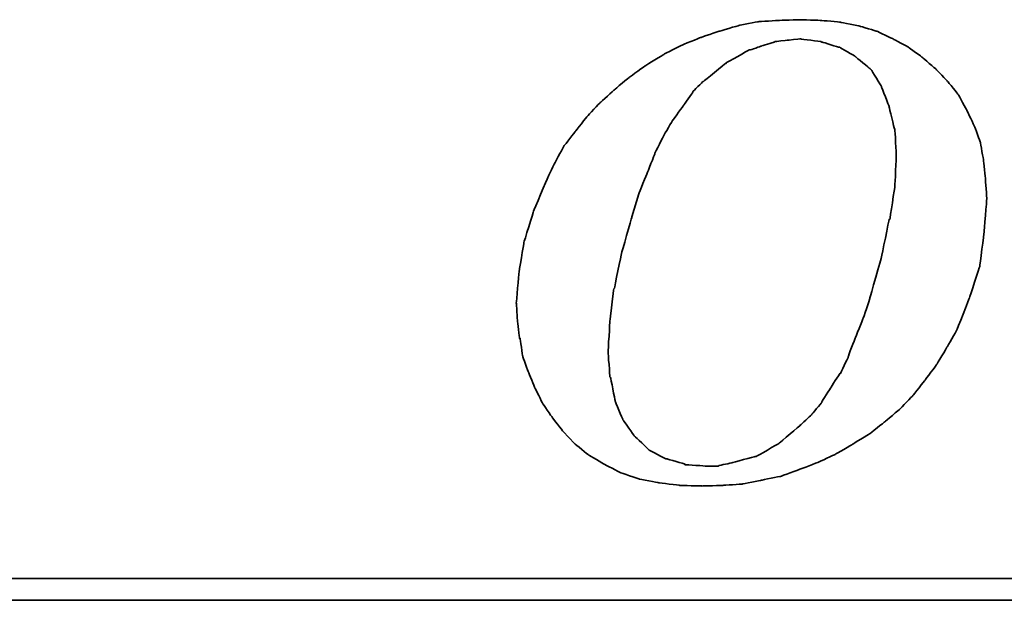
# Model space of a CAD drawing. Header units: millimetres. Extents: x 153 to 532, y -15 to 104.
# Tile 33 of 50: x 411.72 to 417.48, y 22.88 to 26.27. Entities that reach past the tile are written whole.
import ezdxf

# ---------------------------------------------------------------- set-up
doc = ezdxf.new("R2010")
doc.units = ezdxf.units.MM
doc.header["$LTSCALE"] = 0.1
doc.layers.add('DIM', color=4, linetype='CONTINUOUS')
doc.layers.add('layer 1', color=7, linetype='CONTINUOUS')

# ---------------------------------------------------------------- blocks, each defined once
blk = doc.blocks.new('TBI MOTION logo(完整正式版)')
at = {"layer": 'layer 1', "color": 22, "lineweight": 35}
for points, knots in [([(-11.34375, -6.98375), (-11.34375, -6.98375), (-10.91375, -7.43875), (-10.91375, -7.43875), (-10.91375, -7.43875), (-10.91375, -7.43875), (-10.38625, -7.87125), (-10.38625, -7.87125), (-10.38625, -7.87125), (-10.38625, -7.87125), (-9.81125, -8.20375), (-9.81125, -8.20375), (-9.81125, -8.20375), (-9.81125, -8.20375), (-9.21125, -8.51875), (-9.21125, -8.51875), (-9.21125, -8.51875), (-9.21125, -8.51875), (-8.51625, -8.75875), (-8.51625, -8.75875), (-8.51625, -8.75875), (-8.51625, -8.75875), (-7.77125, -8.90375), (-7.77125, -8.90375), (-7.77125, -8.90375), (-7.77125, -8.90375), (-6.97875, -8.99875), (-6.97875, -8.99875), (-6.97875, -8.99875), (-6.97875, -8.99875), (-6.14125, -9.02375), (-6.14125, -9.02375), (-6.14125, -9.02375), (-6.14125, -9.02375), (-5.37125, -8.99875), (-5.37125, -8.99875), (-5.37125, -8.99875), (-5.37125, -8.99875), (-4.65375, -8.94875), (-4.65375, -8.94875), (-4.65375, -8.94875), (-4.65375, -8.94875), (-3.93375, -8.80625), (-3.93375, -8.80625), (-3.93375, -8.80625), (-3.93375, -8.80625), (-3.21375, -8.66375), (-3.21375, -8.66375), (-3.21375, -8.66375), (-3.21375, -8.66375), (-2.49375, -8.39875), (-2.49375, -8.39875), (-2.49375, -8.39875), (-2.49375, -8.39875), (-1.79875, -8.13375), (-1.79875, -8.13375), (-1.79875, -8.13375), (-1.79875, -8.13375), (-1.17375, -7.84375), (-1.17375, -7.84375), (-1.17375, -7.84375), (-1.17375, -7.84375), (-0.52375, -7.46375), (-0.52375, -7.46375), (-0.52375, -7.46375), (-0.52375, -7.46375), (0.10124, -7.07875), (0.10124, -7.07875), (0.10124, -7.07875), (0.10124, -7.07875), (0.67625, -6.62375), (0.67625, -6.62375), (0.67625, -6.62375), (0.67625, -6.62375), (1.24874, -6.14375), (1.24874, -6.14375), (1.24874, -6.14375), (1.24874, -6.14375), (1.72874, -5.64125), (1.72874, -5.64125), (1.72874, -5.64125), (1.72874, -5.64125), (2.18624, -5.06375), (2.18624, -5.06375), (2.18624, -5.06375), (2.18624, -5.06375), (2.61625, -4.48874), (2.61625, -4.48874), (2.61625, -4.48874), (2.61625, -4.48874), (3.00125, -3.83874), (3.00125, -3.83874), (3.00125, -3.83874), (3.00125, -3.83874), (3.36124, -3.21374), (3.36124, -3.21374), (3.36124, -3.21374), (3.36124, -3.21374), (3.84374, -1.99125), (3.84374, -1.99125), (3.84374, -1.99125), (3.84374, -1.99125), (4.22625, -0.81875), (4.22625, -0.81875), (4.22625, -0.81875), (4.22625, -0.81875), (4.39125, 0.45624), (4.39125, 0.45624), (4.39125, 0.45624), (4.39125, 0.45624), (4.48874, 1.70124), (4.48874, 1.70124), (4.48874, 1.70124), (4.48874, 1.70124), (4.43874, 2.44625), (4.43874, 2.44625), (4.43874, 2.44625), (4.43874, 2.44625), (4.36874, 3.14125), (4.36874, 3.14125), (4.36874, 3.14125), (4.36874, 3.14125), (4.25125, 3.81125), (4.25125, 3.81125), (4.25125, 3.81125), (4.25125, 3.81125), (4.03124, 4.41125), (4.03124, 4.41125), (4.03124, 4.41125), (4.03124, 4.41125), (3.74374, 5.01125), (3.74374, 5.01125), (3.74374, 5.01125), (3.74374, 5.01125), (3.43124, 5.58875), (3.43124, 5.58875), (3.43124, 5.58875), (3.43124, 5.58875), (3.02625, 6.09125), (3.02625, 6.09125), (3.02625, 6.09125), (3.02625, 6.09125), (2.59374, 6.54875), (2.59374, 6.54875), (2.59374, 6.54875), (2.59374, 6.54875), (2.09124, 6.98125), (2.09124, 6.98125), (2.09124, 6.98125), (2.09124, 6.98125), (1.56124, 7.36625), (1.56124, 7.36625), (1.56124, 7.36625), (1.56124, 7.36625), (0.98624, 7.67625), (0.98624, 7.67625), (0.98624, 7.67625), (0.98624, 7.67625), (0.38624, 7.96375), (0.38624, 7.96375), (0.38624, 7.96375), (0.38624, 7.96375), (-0.25875, 8.15625), (-0.25875, 8.15625), (-0.25875, 8.15625), (-0.25875, 8.15625), (-0.98125, 8.30125), (-0.98125, 8.30125), (-0.98125, 8.30125), (-0.98125, 8.30125), (-1.70124, 8.37125), (-1.70124, 8.37125), (-1.70124, 8.37125), (-1.70124, 8.37125), (-2.49375, 8.39624), (-2.49375, 8.39624), (-2.49375, 8.39624), (-2.49375, 8.39624), (-3.28625, 8.37125), (-3.28625, 8.37125), (-3.28625, 8.37125), (-3.28625, 8.37125), (-4.05125, 8.32125), (-4.05125, 8.32125), (-4.05125, 8.32125), (-4.05125, 8.32125), (-4.77375, 8.18125), (-4.77375, 8.18125), (-4.77375, 8.18125), (-4.77375, 8.18125), (-5.51625, 7.96375), (-5.51625, 7.96375), (-5.51625, 7.96375), (-5.51625, 7.96375), (-6.21125, 7.72625), (-6.21125, 7.72625), (-6.21125, 7.72625), (-6.21125, 7.72625), (-6.92875, 7.43625), (-6.92875, 7.43625), (-6.92875, 7.43625), (-6.92875, 7.43625), (-7.57875, 7.10125), (-7.57875, 7.10125), (-7.57875, 7.10125), (-7.57875, 7.10125), (-8.24875, 6.69125), (-8.24875, 6.69125), (-8.24875, 6.69125), (-8.24875, 6.69125), (-8.84875, 6.26125), (-8.84875, 6.26125), (-8.84875, 6.26125), (-8.84875, 6.26125), (-9.42625, 5.78125), (-9.42625, 5.78125), (-9.42625, 5.78125), (-9.42625, 5.78125), (-9.95375, 5.30125), (-9.95375, 5.30125), (-9.95375, 5.30125), (-9.95375, 5.30125), (-10.43375, 4.79624), (-10.43375, 4.79624), (-10.43375, 4.79624), (-10.43375, 4.79624), (-10.88875, 4.22125), (-10.88875, 4.22125), (-10.88875, 4.22125), (-10.88875, 4.22125), (-11.29875, 3.69375), (-11.29875, 3.69375), (-11.29875, 3.69375), (-11.29875, 3.69375), (-11.63375, 3.09125), (-11.63375, 3.09125), (-11.63375, 3.09125), (-11.63375, 3.09125), (-11.91875, 2.49625), (-11.91875, 2.49625), (-11.91875, 2.49625), (-11.91875, 2.49625), (-12.44875, 1.24625), (-12.44875, 1.24625), (-12.44875, 1.24625), (-12.44875, 1.24625), (-12.80875, 0.06874), (-12.80875, 0.06874), (-12.80875, 0.06874), (-12.80875, 0.06874), (-12.99875, -1.07875), (-12.99875, -1.07875), (-12.99875, -1.07875), (-12.99875, -1.07875), (-13.09375, -2.18375), (-13.09375, -2.18375), (-13.09375, -2.18375), (-13.09375, -2.18375), (-13.04875, -2.85375), (-13.04875, -2.85375), (-13.04875, -2.85375), (-13.04875, -2.85375), (-12.97375, -3.50375), (-12.97375, -3.50375), (-12.97375, -3.50375), (-12.97375, -3.50375), (-12.95375, -3.50375), (-12.95375, -3.50375), (-12.95375, -3.50375), (-12.95375, -3.50375), (-12.85375, -4.17375), (-12.85375, -4.17375), (-12.85375, -4.17375), (-12.85375, -4.17375), (-12.63875, -4.77624), (-12.63875, -4.77624), (-12.63875, -4.77624), (-12.63875, -4.77624), (-12.39875, -5.35125), (-12.39875, -5.35125), (-12.39875, -5.35125), (-12.39875, -5.35125), (-12.11375, -5.92875), (-12.11375, -5.92875), (-12.11375, -5.92875), (-12.11375, -5.92875), (-11.75375, -6.45375), (-11.75375, -6.45375), (-11.75375, -6.45375), (-11.75375, -6.45375), (-11.34375, -6.98375), (-11.34375, -6.98375)], [0, 0, 0, 0, 0.01369863, 0.01369863, 0.01369863, 0.01369864, 0.02739726, 0.02739726, 0.02739726, 0.02739727, 0.04109589, 0.04109589, 0.04109589, 0.0410959, 0.05479452, 0.05479452, 0.05479452, 0.05479453, 0.06849315, 0.06849315, 0.06849315, 0.06849316, 0.08219178, 0.08219178, 0.08219178, 0.08219179, 0.09589041, 0.09589041, 0.09589041, 0.09589042, 0.10958904, 0.10958904, 0.10958904, 0.10958905, 0.12328767, 0.12328767, 0.12328767, 0.12328768, 0.1369863, 0.1369863, 0.1369863, 0.13698631, 0.15068493, 0.15068493, 0.15068493, 0.15068494, 0.16438356, 0.16438356, 0.16438356, 0.16438357, 0.17808219, 0.17808219, 0.17808219, 0.1780822, 0.19178082, 0.19178082, 0.19178082, 0.19178083, 0.20547945, 0.20547945, 0.20547945, 0.20547946, 0.21917808, 0.21917808, 0.21917808, 0.21917809, 0.23287671, 0.23287671, 0.23287671, 0.23287672, 0.24657534, 0.24657534, 0.24657534, 0.24657535, 0.26027397, 0.26027397, 0.26027397, 0.26027398, 0.2739726, 0.2739726, 0.2739726, 0.27397261, 0.28767123, 0.28767123, 0.28767123, 0.28767124, 0.30136986, 0.30136986, 0.30136986, 0.30136987, 0.31506849, 0.31506849, 0.31506849, 0.3150685, 0.32876712, 0.32876712, 0.32876712, 0.32876713, 0.34246575, 0.34246575, 0.34246575, 0.34246576, 0.35616438, 0.35616438, 0.35616438, 0.35616439, 0.36986301, 0.36986301, 0.36986301, 0.36986302, 0.38356164, 0.38356164, 0.38356164, 0.38356165, 0.39726027, 0.39726027, 0.39726027, 0.39726028, 0.4109589, 0.4109589, 0.4109589, 0.41095891, 0.42465753, 0.42465753, 0.42465753, 0.42465754, 0.43835616, 0.43835616, 0.43835616, 0.43835617, 0.45205479, 0.45205479, 0.45205479, 0.4520548, 0.46575342, 0.46575342, 0.46575342, 0.46575343, 0.47945205, 0.47945205, 0.47945205, 0.47945206, 0.49315068, 0.49315068, 0.49315068, 0.49315069, 0.50684932, 0.50684932, 0.50684932, 0.50684933, 0.52054795, 0.52054795, 0.52054795, 0.52054796, 0.53424658, 0.53424658, 0.53424658, 0.53424659, 0.54794521, 0.54794521, 0.54794521, 0.54794522, 0.56164384, 0.56164384, 0.56164384, 0.56164385, 0.57534247, 0.57534247, 0.57534247, 0.57534248, 0.5890411, 0.5890411, 0.5890411, 0.58904111, 0.60273973, 0.60273973, 0.60273973, 0.60273974, 0.61643836, 0.61643836, 0.61643836, 0.61643837, 0.63013699, 0.63013699, 0.63013699, 0.630137, 0.64383562, 0.64383562, 0.64383562, 0.64383563, 0.65753425, 0.65753425, 0.65753425, 0.65753426, 0.67123288, 0.67123288, 0.67123288, 0.67123289, 0.68493151, 0.68493151, 0.68493151, 0.68493152, 0.69863014, 0.69863014, 0.69863014, 0.69863015, 0.71232877, 0.71232877, 0.71232877, 0.71232878, 0.7260274, 0.7260274, 0.7260274, 0.72602741, 0.73972603, 0.73972603, 0.73972603, 0.73972604, 0.75342466, 0.75342466, 0.75342466, 0.75342467, 0.76712329, 0.76712329, 0.76712329, 0.7671233, 0.78082192, 0.78082192, 0.78082192, 0.78082193, 0.79452055, 0.79452055, 0.79452055, 0.79452056, 0.80821918, 0.80821918, 0.80821918, 0.80821919, 0.82191781, 0.82191781, 0.82191781, 0.82191782, 0.83561644, 0.83561644, 0.83561644, 0.83561645, 0.84931507, 0.84931507, 0.84931507, 0.84931508, 0.8630137, 0.8630137, 0.8630137, 0.86301371, 0.87671233, 0.87671233, 0.87671233, 0.87671234, 0.89041096, 0.89041096, 0.89041096, 0.89041097, 0.90410959, 0.90410959, 0.90410959, 0.9041096, 0.91780822, 0.91780822, 0.91780822, 0.91780823, 0.93150685, 0.93150685, 0.93150685, 0.93150686, 0.94520548, 0.94520548, 0.94520548, 0.94520549, 0.95890411, 0.95890411, 0.95890411, 0.95890412, 0.97260274, 0.97260274, 0.97260274, 0.97260275, 0.98630137, 0.98630137, 0.98630137, 0.98630138, 1, 1, 1, 1]), ([(-8.77875, 1.03124), (-8.77875, 1.03124), (-8.51625, 1.89625), (-8.51625, 1.89625), (-8.51625, 1.89625), (-8.51625, 1.89625), (-8.20375, 2.66375), (-8.20375, 2.66375), (-8.20375, 2.66375), (-8.20375, 2.66375), (-7.91625, 3.38125), (-7.91625, 3.38125), (-7.91625, 3.38125), (-7.91625, 3.38125), (-7.91625, 3.40624), (-7.91625, 3.40624), (-7.91625, 3.40624), (-7.91625, 3.40624), (-7.57875, 4.07624), (-7.57875, 4.07624), (-7.57875, 4.07624), (-7.57875, 4.07624), (-7.24375, 4.65125), (-7.24375, 4.65125), (-7.24375, 4.65125), (-7.24375, 4.65125), (-7.21875, 4.65125), (-7.21875, 4.65125), (-7.21875, 4.65125), (-7.21875, 4.65125), (-7.21875, 4.67624), (-7.21875, 4.67624), (-7.21875, 4.67624), (-7.21875, 4.67624), (-6.83625, 5.20375), (-6.83625, 5.20375), (-6.83625, 5.20375), (-6.83625, 5.20375), (-6.49875, 5.68625), (-6.49875, 5.68625), (-6.49875, 5.68625), (-6.49875, 5.68625), (-6.49875, 5.70625), (-6.49875, 5.70625), (-6.49875, 5.70625), (-6.49875, 5.70625), (-6.11625, 6.09125), (-6.11625, 6.09125), (-6.11625, 6.09125), (-6.11625, 6.09125), (-6.09125, 6.09125), (-6.09125, 6.09125), (-6.09125, 6.09125), (-6.09125, 6.09125), (-5.27375, 6.76625), (-5.27375, 6.76625), (-5.27375, 6.76625), (-5.27375, 6.76625), (-5.24875, 6.76625), (-5.24875, 6.76625), (-5.24875, 6.76625), (-5.24875, 6.76625), (-5.24875, 6.78625), (-5.24875, 6.78625), (-5.24875, 6.78625), (-5.24875, 6.78625), (-4.38875, 7.26624), (-4.38875, 7.26624), (-4.38875, 7.26624), (-4.38875, 7.26624), (-4.36125, 7.26624), (-4.36125, 7.26624), (-4.36125, 7.26624), (-4.36125, 7.26624), (-3.93375, 7.41125), (-3.93375, 7.41125), (-3.93375, 7.41125), (-3.93375, 7.41125), (-3.47375, 7.55625), (-3.47375, 7.55625), (-3.47375, 7.55625), (-3.47375, 7.55625), (-3.45375, 7.55625), (-3.45375, 7.55625), (-3.45375, 7.55625), (-3.45375, 7.55625), (-3.42875, 7.58124), (-3.42875, 7.58124), (-3.42875, 7.58124), (-3.42875, 7.58124), (-2.97375, 7.62625), (-2.97375, 7.62625), (-2.97375, 7.62625), (-2.97375, 7.62625), (-2.49375, 7.67625), (-2.49375, 7.67625), (-2.49375, 7.67625), (-2.49375, 7.67625), (-2.46875, 7.67625), (-2.46875, 7.67625), (-2.46875, 7.67625), (-2.46875, 7.67625), (-1.70124, 7.58124), (-1.70124, 7.58124), (-1.70124, 7.58124), (-1.70124, 7.58124), (-1.67875, 7.55625), (-1.67875, 7.55625), (-1.67875, 7.55625), (-1.67875, 7.55625), (-1.65375, 7.55625), (-1.65375, 7.55625), (-1.65375, 7.55625), (-1.65375, 7.55625), (-1.03125, 7.36625), (-1.03125, 7.36625), (-1.03125, 7.36625), (-1.03125, 7.36625), (-1.00625, 7.36625), (-1.00625, 7.36625), (-1.00625, 7.36625), (-1.00625, 7.36625), (-0.43124, 7.02624), (-0.43124, 7.02624), (-0.43124, 7.02624), (-0.43124, 7.02624), (-0.40625, 7.00624), (-0.40625, 7.00624), (-0.40625, 7.00624), (-0.40625, 7.00624), (0.12124, 6.57124), (0.12124, 6.57124), (0.12124, 6.57124), (0.12124, 6.57124), (0.14624, 6.54875), (0.14624, 6.54875), (0.14624, 6.54875), (0.14624, 6.54875), (0.17124, 6.52375), (0.17124, 6.52375), (0.17124, 6.52375), (0.17124, 6.52375), (0.55625, 5.89875), (0.55625, 5.89875), (0.55625, 5.89875), (0.55625, 5.89875), (0.55625, 5.87625), (0.55625, 5.87625), (0.55625, 5.87625), (0.55625, 5.87625), (0.84124, 5.15625), (0.84124, 5.15625), (0.84124, 5.15625), (0.84124, 5.15625), (0.84124, 5.13125), (0.84124, 5.13125), (0.84124, 5.13125), (0.84124, 5.13125), (1.03624, 4.31875), (1.03624, 4.31875), (1.03624, 4.31875), (1.03624, 4.31875), (1.05624, 4.31875), (1.05624, 4.31875), (1.05624, 4.31875), (1.05624, 4.31875), (1.05624, 4.29125), (1.05624, 4.29125), (1.05624, 4.29125), (1.05624, 4.29125), (1.10625, 3.33125), (1.10625, 3.33125), (1.10625, 3.33125), (1.10625, 3.33125), (1.10625, 3.30875), (1.10625, 3.30875), (1.10625, 3.30875), (1.10625, 3.30875), (1.05624, 2.20624), (1.05624, 2.20624), (1.05624, 2.20624), (1.05624, 2.20624), (1.05624, 2.18124), (1.05624, 2.18124), (1.05624, 2.18124), (1.05624, 2.18124), (0.86624, 0.93624), (0.86624, 0.93624), (0.86624, 0.93624), (0.86624, 0.93624), (0.84124, 0.93624), (0.84124, 0.93624), (0.84124, 0.93624), (0.84124, 0.93624), (0.55625, -0.45874), (0.55625, -0.45874), (0.55625, -0.45874), (0.55625, -0.45874), (0.12124, -1.99125), (0.12124, -1.99125), (0.12124, -1.99125), (0.12124, -1.99125), (0.12124, -2.01874), (0.12124, -2.01874), (0.12124, -2.01874), (0.12124, -2.01874), (-0.13874, -2.78375), (-0.13874, -2.78375), (-0.13874, -2.78375), (-0.13874, -2.78375), (-0.43124, -3.50375), (-0.43124, -3.50375), (-0.43124, -3.50375), (-0.43124, -3.50375), (-0.69375, -4.19875), (-0.69375, -4.19875), (-0.69375, -4.19875), (-0.69375, -4.19875), (-0.69375, -4.22375), (-0.69375, -4.22375), (-0.69375, -4.22375), (-0.69375, -4.22375), (-0.98125, -4.82374), (-0.98125, -4.82374), (-0.98125, -4.82374), (-0.98125, -4.82374), (-1.00625, -4.82374), (-1.00625, -4.82374), (-1.00625, -4.82374), (-1.00625, -4.82374), (-1.33875, -5.35125), (-1.33875, -5.35125), (-1.33875, -5.35125), (-1.33875, -5.35125), (-1.67875, -5.87875), (-1.67875, -5.87875), (-1.67875, -5.87875), (-1.67875, -5.87875), (-1.67875, -5.90375), (-1.67875, -5.90375), (-1.67875, -5.90375), (-1.67875, -5.90375), (-2.05875, -6.35875), (-2.05875, -6.35875), (-2.05875, -6.35875), (-2.05875, -6.35875), (-2.08375, -6.38375), (-2.08375, -6.38375), (-2.08375, -6.38375), (-2.08375, -6.38375), (-2.46875, -6.74375), (-2.46875, -6.74375), (-2.46875, -6.74375), (-2.46875, -6.74375), (-3.25875, -7.41625), (-3.25875, -7.41625), (-3.25875, -7.41625), (-3.25875, -7.41625), (-3.28625, -7.43875), (-3.28625, -7.43875), (-3.28625, -7.43875), (-3.28625, -7.43875), (-4.12375, -7.91875), (-4.12375, -7.91875), (-4.12375, -7.91875), (-4.12375, -7.91875), (-4.14875, -7.91875), (-4.14875, -7.91875), (-4.14875, -7.91875), (-4.14875, -7.91875), (-4.17125, -7.91875), (-4.17125, -7.91875), (-4.17125, -7.91875), (-4.17125, -7.91875), (-5.03375, -8.15875), (-5.03375, -8.15875), (-5.03375, -8.15875), (-5.03375, -8.15875), (-5.51625, -8.25625), (-5.51625, -8.25625), (-5.51625, -8.25625), (-5.51625, -8.25625), (-5.54125, -8.27875), (-5.54125, -8.27875), (-5.54125, -8.27875), (-5.54125, -8.27875), (-5.56375, -8.27875), (-5.56375, -8.27875), (-5.56375, -8.27875), (-5.56375, -8.27875), (-5.99625, -8.27875), (-5.99625, -8.27875), (-5.99625, -8.27875), (-5.99625, -8.27875), (-6.76375, -8.23125), (-6.76375, -8.23125), (-6.76375, -8.23125), (-6.76375, -8.23125), (-6.78875, -8.23125), (-6.78875, -8.23125), (-6.78875, -8.23125), (-6.78875, -8.23125), (-6.78875, -8.20375), (-6.78875, -8.20375), (-6.78875, -8.20375), (-6.78875, -8.20375), (-7.45875, -8.01375), (-7.45875, -8.01375), (-7.45875, -8.01375), (-7.45875, -8.01375), (-7.48375, -8.01375), (-7.48375, -8.01375), (-7.48375, -8.01375), (-7.48375, -8.01375), (-7.50875, -8.01375), (-7.50875, -8.01375), (-7.50875, -8.01375), (-7.50875, -8.01375), (-8.13125, -7.67875), (-8.13125, -7.67875), (-8.13125, -7.67875), (-8.13125, -7.67875), (-8.15625, -7.65375), (-8.15625, -7.65375), (-8.15625, -7.65375), (-8.15625, -7.65375), (-8.65875, -7.17375), (-8.65875, -7.17375), (-8.65875, -7.17375), (-8.65875, -7.17375), (-8.68375, -7.14875), (-8.68375, -7.14875), (-8.68375, -7.14875), (-8.68375, -7.14875), (-9.08875, -6.57375), (-9.08875, -6.57375), (-9.08875, -6.57375), (-9.08875, -6.57375), (-9.11375, -6.54875), (-9.11375, -6.54875), (-9.11375, -6.54875), (-9.11375, -6.54875), (-9.11375, -6.52875), (-9.11375, -6.52875), (-9.11375, -6.52875), (-9.11375, -6.52875), (-9.40375, -5.85375), (-9.40375, -5.85375), (-9.40375, -5.85375), (-9.40375, -5.85375), (-9.40375, -5.82875), (-9.40375, -5.82875), (-9.40375, -5.82875), (-9.40375, -5.82875), (-9.56875, -4.96875), (-9.56875, -4.96875), (-9.56875, -4.96875), (-9.56875, -4.96875), (-9.59375, -4.94375), (-9.59375, -4.94375), (-9.59375, -4.94375), (-9.59375, -4.94375), (-9.66375, -4.03375), (-9.66375, -4.03375), (-9.66375, -4.03375), (-9.66375, -4.03375), (-9.66375, -4.00875), (-9.66375, -4.00875), (-9.66375, -4.00875), (-9.66375, -4.00875), (-9.59375, -2.85375), (-9.59375, -2.85375), (-9.59375, -2.85375), (-9.59375, -2.85375), (-9.45125, -1.65875), (-9.45125, -1.65875), (-9.45125, -1.65875), (-9.45125, -1.65875), (-9.42625, -1.63375), (-9.42625, -1.63375), (-9.42625, -1.63375), (-9.42625, -1.63375), (-9.16125, -0.33875), (-9.16125, -0.33875), (-9.16125, -0.33875), (-9.16125, -0.33875), (-8.77875, 1.00624), (-8.77875, 1.00624), (-8.77875, 1.00624), (-8.77875, 1.00624), (-8.77875, 1.03124), (-8.77875, 1.03124)], [0, 0, 0, 0, 0.01020408, 0.01020408, 0.01020408, 0.01020409, 0.02040816, 0.02040816, 0.02040816, 0.02040817, 0.03061224, 0.03061224, 0.03061224, 0.03061225, 0.04081633, 0.04081633, 0.04081633, 0.04081634, 0.05102041, 0.05102041, 0.05102041, 0.05102042, 0.06122449, 0.06122449, 0.06122449, 0.0612245, 0.07142857, 0.07142857, 0.07142857, 0.07142858, 0.08163265, 0.08163265, 0.08163265, 0.08163266, 0.09183673, 0.09183673, 0.09183673, 0.09183674, 0.10204082, 0.10204082, 0.10204082, 0.10204083, 0.1122449, 0.1122449, 0.1122449, 0.11224491, 0.12244898, 0.12244898, 0.12244898, 0.12244899, 0.13265306, 0.13265306, 0.13265306, 0.13265307, 0.14285714, 0.14285714, 0.14285714, 0.14285715, 0.15306122, 0.15306122, 0.15306122, 0.15306123, 0.16326531, 0.16326531, 0.16326531, 0.16326532, 0.17346939, 0.17346939, 0.17346939, 0.1734694, 0.18367347, 0.18367347, 0.18367347, 0.18367348, 0.19387755, 0.19387755, 0.19387755, 0.19387756, 0.20408163, 0.20408163, 0.20408163, 0.20408164, 0.21428571, 0.21428571, 0.21428571, 0.21428572, 0.2244898, 0.2244898, 0.2244898, 0.22448981, 0.23469388, 0.23469388, 0.23469388, 0.23469389, 0.24489796, 0.24489796, 0.24489796, 0.24489797, 0.25510204, 0.25510204, 0.25510204, 0.25510205, 0.26530612, 0.26530612, 0.26530612, 0.26530613, 0.2755102, 0.2755102, 0.2755102, 0.27551021, 0.28571429, 0.28571429, 0.28571429, 0.2857143, 0.29591837, 0.29591837, 0.29591837, 0.29591838, 0.30612245, 0.30612245, 0.30612245, 0.30612246, 0.31632653, 0.31632653, 0.31632653, 0.31632654, 0.32653061, 0.32653061, 0.32653061, 0.32653062, 0.33673469, 0.33673469, 0.33673469, 0.3367347, 0.34693878, 0.34693878, 0.34693878, 0.34693879, 0.35714286, 0.35714286, 0.35714286, 0.35714287, 0.36734694, 0.36734694, 0.36734694, 0.36734695, 0.37755102, 0.37755102, 0.37755102, 0.37755103, 0.3877551, 0.3877551, 0.3877551, 0.38775511, 0.39795918, 0.39795918, 0.39795918, 0.39795919, 0.40816327, 0.40816327, 0.40816327, 0.40816328, 0.41836735, 0.41836735, 0.41836735, 0.41836736, 0.42857143, 0.42857143, 0.42857143, 0.42857144, 0.43877551, 0.43877551, 0.43877551, 0.43877552, 0.44897959, 0.44897959, 0.44897959, 0.4489796, 0.45918367, 0.45918367, 0.45918367, 0.45918368, 0.46938776, 0.46938776, 0.46938776, 0.46938777, 0.47959184, 0.47959184, 0.47959184, 0.47959185, 0.48979592, 0.48979592, 0.48979592, 0.48979593, 0.5, 0.5, 0.5, 0.50000001, 0.51020408, 0.51020408, 0.51020408, 0.51020409, 0.52040816, 0.52040816, 0.52040816, 0.52040817, 0.53061224, 0.53061224, 0.53061224, 0.53061225, 0.54081633, 0.54081633, 0.54081633, 0.54081634, 0.55102041, 0.55102041, 0.55102041, 0.55102042, 0.56122449, 0.56122449, 0.56122449, 0.5612245, 0.57142857, 0.57142857, 0.57142857, 0.57142858, 0.58163265, 0.58163265, 0.58163265, 0.58163266, 0.59183673, 0.59183673, 0.59183673, 0.59183674, 0.60204082, 0.60204082, 0.60204082, 0.60204083, 0.6122449, 0.6122449, 0.6122449, 0.61224491, 0.62244898, 0.62244898, 0.62244898, 0.62244899, 0.63265306, 0.63265306, 0.63265306, 0.63265307, 0.64285714, 0.64285714, 0.64285714, 0.64285715, 0.65306122, 0.65306122, 0.65306122, 0.65306123, 0.66326531, 0.66326531, 0.66326531, 0.66326532, 0.67346939, 0.67346939, 0.67346939, 0.6734694, 0.68367347, 0.68367347, 0.68367347, 0.68367348, 0.69387755, 0.69387755, 0.69387755, 0.69387756, 0.70408163, 0.70408163, 0.70408163, 0.70408164, 0.71428571, 0.71428571, 0.71428571, 0.71428572, 0.7244898, 0.7244898, 0.7244898, 0.72448981, 0.73469388, 0.73469388, 0.73469388, 0.73469389, 0.74489796, 0.74489796, 0.74489796, 0.74489797, 0.75510204, 0.75510204, 0.75510204, 0.75510205, 0.76530612, 0.76530612, 0.76530612, 0.76530613, 0.7755102, 0.7755102, 0.7755102, 0.77551021, 0.78571429, 0.78571429, 0.78571429, 0.7857143, 0.79591837, 0.79591837, 0.79591837, 0.79591838, 0.80612245, 0.80612245, 0.80612245, 0.80612246, 0.81632653, 0.81632653, 0.81632653, 0.81632654, 0.82653061, 0.82653061, 0.82653061, 0.82653062, 0.83673469, 0.83673469, 0.83673469, 0.8367347, 0.84693878, 0.84693878, 0.84693878, 0.84693879, 0.85714286, 0.85714286, 0.85714286, 0.85714287, 0.86734694, 0.86734694, 0.86734694, 0.86734695, 0.87755102, 0.87755102, 0.87755102, 0.87755103, 0.8877551, 0.8877551, 0.8877551, 0.88775511, 0.89795918, 0.89795918, 0.89795918, 0.89795919, 0.90816327, 0.90816327, 0.90816327, 0.90816328, 0.91836735, 0.91836735, 0.91836735, 0.91836736, 0.92857143, 0.92857143, 0.92857143, 0.92857144, 0.93877551, 0.93877551, 0.93877551, 0.93877552, 0.94897959, 0.94897959, 0.94897959, 0.9489796, 0.95918367, 0.95918367, 0.95918367, 0.95918368, 0.96938776, 0.96938776, 0.96938776, 0.96938777, 0.97959184, 0.97959184, 0.97959184, 0.97959185, 0.98979592, 0.98979592, 0.98979592, 0.98979593, 1, 1, 1, 1]), ([(75.90875, -9.47875), (75.90875, -9.47875), (75.90875, -12.28625), (75.90875, -12.28625), (75.90875, -12.28625), (75.90875, -12.28625), (75.90875, -12.47875), (75.90875, -12.47875), (75.90875, -12.47875), (75.90875, -12.47875), (75.71625, -12.47875), (75.71625, -12.47875), (75.71625, -12.47875), (75.71625, -12.47875), (-88.32875, -12.47875), (-88.32875, -12.47875), (-88.32875, -12.47875), (-88.32875, -12.47875), (-88.32875, -13.29375), (-88.32875, -13.29375), (-88.32875, -13.29375), (-88.32875, -13.29375), (82.89125, -13.29375), (82.89125, -13.29375), (82.89125, -13.29375), (82.89125, -13.29375), (75.90875, -9.47875), (75.90875, -9.47875)], [0, 0, 0, 0, 0.14285714, 0.14285714, 0.14285714, 0.14285715, 0.28571429, 0.28571429, 0.28571429, 0.2857143, 0.42857143, 0.42857143, 0.42857143, 0.42857144, 0.57142857, 0.57142857, 0.57142857, 0.57142858, 0.71428571, 0.71428571, 0.71428571, 0.71428572, 0.85714286, 0.85714286, 0.85714286, 0.85714287, 1, 1, 1, 1])]:
    blk.add_open_spline(points, degree=3, knots=knots, dxfattribs=at)

msp = doc.modelspace()

# ---------------------------------------------------------------- block references
at = {"layer": 'DIM', "color": 0, "xscale": 0.1563722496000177, "yscale": 0.1563722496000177, "zscale": 0.1563722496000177}
msp.add_blockref('TBI MOTION logo(完整正式版)', (416.6732, 24.961), dxfattribs=at)

doc.saveas('drawing.dxf')
